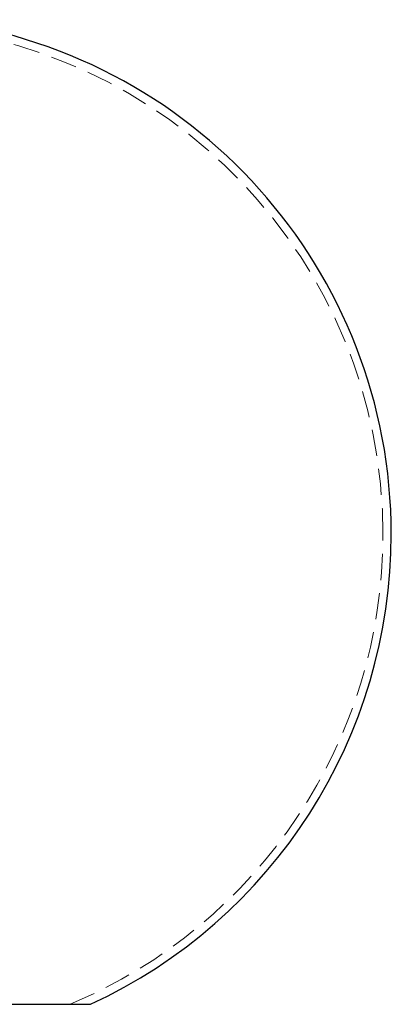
# Model space of a CAD drawing. Header units: millimetres. Extents: x 373 to 928, y 275 to 747.
# Tile 102 of 117: x 853 to 871, y 352 to 400. Entities that reach past the tile are written whole.
import ezdxf

# ---------------------------------------------------------------- set-up
doc = ezdxf.new("R2010")
doc.units = ezdxf.units.MM
doc.linetypes.add('HIDDEN', pattern=[1.905, 1.27, -0.635])

msp = doc.modelspace()

# ---------------------------------------------------------------- linework, layer by layer
at = {"color": 7, "linetype": 'Continuous', "lineweight": 25}
for p, q in [((835.681, 352.078), (856.458, 352.078)), ((856.458, 352.078), (856.681, 352.078))]:
    msp.add_line(p, q, dxfattribs=at)
at = {"color": 7, "linetype": 'HIDDEN', "lineweight": 18}
for start, end in [(0, 87.4371), (292.7382, 0)]:
    msp.add_arc((846.181, 374.766), 24.6, start, end, dxfattribs=at)
at = {"color": 7, "linetype": 'Continuous', "lineweight": 25}
for start, end in [(0, 83.6299), (294.8346, 0)]:
    msp.add_arc((846.181, 374.766), 25, start, end, dxfattribs=at)

doc.saveas('drawing.dxf')
